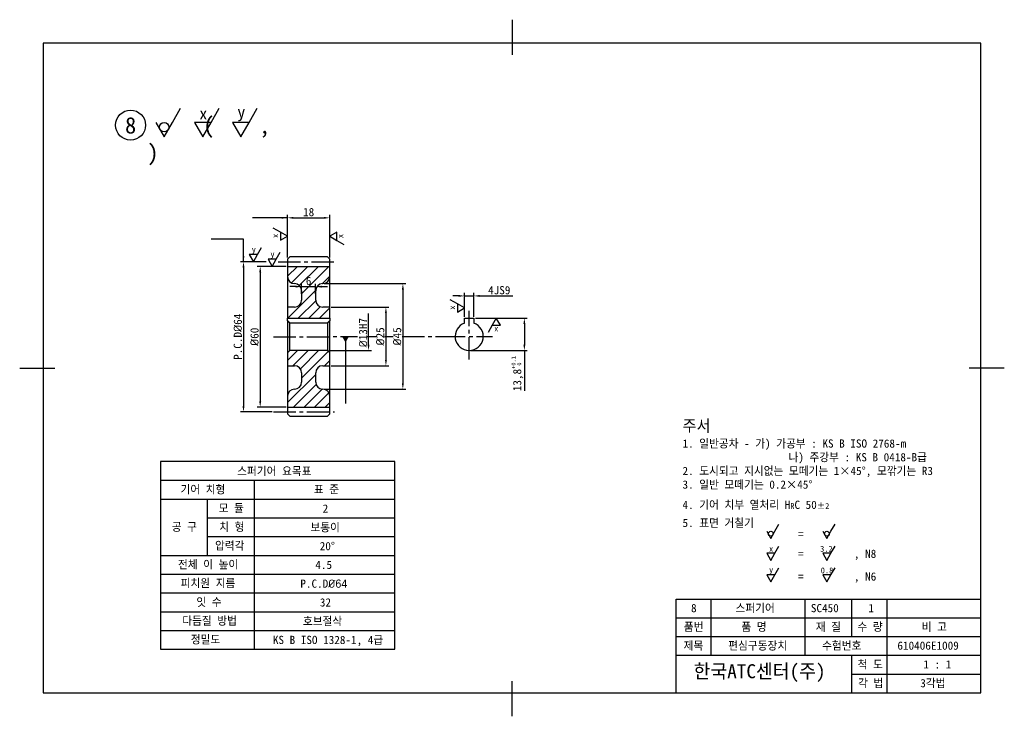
# Model space of a CAD drawing. Header units: millimetres. Extents: x 0 to 420, y 0 to 297.
import ezdxf

# ---------------------------------------------------------------- set-up
doc = ezdxf.new("R2010")
doc.units = ezdxf.units.MM
doc.header["$LTSCALE"] = 0.5
doc.linetypes.add('CENTER2', pattern=[28.575, 19.05, -3.175, 3.175, -3.175])
doc.layers.get('0').update_dxf_attribs({"color": 3})
doc.layers.add('중심선', color=1, linetype='CENTER2')
doc.dimstyles.new('111', dxfattribs={"dimtxt": 3.5, "dimasz": 2.5, "dimexe": 1.25, "dimexo": 0.625, "dimtad": 1, "dimtxsty": 'Standard', "dimcen": 0, "dimclrd": 1, "dimclre": 1, "dimclrt": 2, "dimadec": 0, "dimazin": 0, "dimtfac": 1, "dimtmove": 0, "dimatfit": 3, "dimldrblk": 'DATUMFILLED', "dimfxl": 1, "dimarcsym": 0})
doc.dimstyles.new('ISO-25', dxfattribs={"dimtxt": 3.5, "dimasz": 2.5, "dimexe": 1.25, "dimexo": 0.625, "dimtad": 1, "dimtxsty": 'Standard', "dimcen": 0, "dimclrd": 1, "dimclre": 1, "dimclrt": 2, "dimadec": 0, "dimazin": 0, "dimtfac": 1, "dimtmove": 0, "dimatfit": 3, "dimfxl": 1, "dimarcsym": 0})

# ---------------------------------------------------------------- blocks, each defined once
blk = doc.blocks.new('*D7')
at = {"color": 1, "lineweight": -2, "transparency": 16777216}
for p, q in [((114.25, 195.58), (114.25, 213.78)), ((116.75, 212.53), (129.75, 212.53)), ((132.25, 195.58), (132.25, 213.78))]:
    blk.add_line(p, q, dxfattribs=at)
at = {"color": 1, "transparency": 16777216}
for points in [[(116.75, 212.94), (116.75, 212.11), (114.25, 212.53)], [(129.75, 212.94), (129.75, 212.11), (132.25, 212.53)]]:
    blk.add_solid(points, dxfattribs=at)
at = {"layer": 'Defpoints', "color": 0, "transparency": 16777216}
for p in [(132.25, 212.53), (114.25, 194.96), (132.25, 194.96)]:
    blk.add_point(p, dxfattribs=at)
at = {"color": 2, "transparency": 16777216, "insert": (123.25, 214.95), "char_height": 3.5, "attachment_point": 5}
blk.add_mtext('18', dxfattribs=at)
blk = doc.blocks.new('*D8')
at = {"color": 1, "lineweight": -2, "transparency": 16777216}
for p, q in [((132.88, 174.46), (157.47, 174.46)), ((156.22, 171.96), (156.22, 151.96)), ((132.88, 149.46), (157.47, 149.46))]:
    blk.add_line(p, q, dxfattribs=at)
at = {"color": 1, "transparency": 16777216}
for points in [[(155.81, 171.96), (156.64, 171.96), (156.22, 174.46)], [(155.81, 151.96), (156.64, 151.96), (156.22, 149.46)]]:
    blk.add_solid(points, dxfattribs=at)
at = {"layer": 'Defpoints', "color": 0, "transparency": 16777216}
for p in [(132.25, 174.46), (132.25, 149.46), (156.22, 149.46)]:
    blk.add_point(p, dxfattribs=at)
at = {"color": 2, "transparency": 16777216, "insert": (153.8, 161.96), "char_height": 3.5, "attachment_point": 5, "rotation": 90}
blk.add_mtext('{\\fISOCPEUR|b0|i0|c129|p34;%%C}25', dxfattribs=at)
blk = doc.blocks.new('*D9')
at = {"color": 1, "lineweight": -2, "transparency": 16777216}
for p, q in [((129.88, 184.46), (164.7, 184.46)), ((163.45, 181.96), (163.45, 141.96)), ((129.88, 139.46), (164.7, 139.46))]:
    blk.add_line(p, q, dxfattribs=at)
at = {"color": 1, "transparency": 16777216}
for points in [[(163.03, 181.96), (163.87, 181.96), (163.45, 184.46)], [(163.03, 141.96), (163.87, 141.96), (163.45, 139.46)]]:
    blk.add_solid(points, dxfattribs=at)
at = {"layer": 'Defpoints', "color": 0, "transparency": 16777216}
for p in [(129.25, 184.46), (129.25, 139.46), (163.45, 139.46)]:
    blk.add_point(p, dxfattribs=at)
at = {"color": 2, "transparency": 16777216, "insert": (161.03, 161.96), "char_height": 3.5, "attachment_point": 5, "rotation": 90}
blk.add_mtext('{\\fISOCPEUR|b0|i0|c129|p34;%%C}45', dxfattribs=at)
blk = doc.blocks.new('*D10')
at = {"color": 1, "lineweight": -2, "transparency": 16777216}
for p, q in [((105.13, 193.81), (94.22, 193.81)), ((95.47, 191.31), (95.47, 132.31)), ((107.64, 129.81), (94.22, 129.81))]:
    blk.add_line(p, q, dxfattribs=at)
at = {"color": 1, "transparency": 16777216}
for points in [[(95.05, 191.31), (95.89, 191.31), (95.47, 193.81)], [(95.05, 132.31), (95.89, 132.31), (95.47, 129.81)]]:
    blk.add_solid(points, dxfattribs=at)
at = {"layer": 'Defpoints', "color": 0, "transparency": 16777216}
for p in [(105.75, 193.81), (95.47, 129.81), (108.27, 129.81)]:
    blk.add_point(p, dxfattribs=at)
at = {"color": 2, "transparency": 16777216, "insert": (93.05, 161.81), "char_height": 3.5, "attachment_point": 5, "rotation": 90}
blk.add_mtext('P.C.D{\\fISOCPEUR|b0|i0|c129|p34;%%C}64', dxfattribs=at)
blk = doc.blocks.new('*D11')
at = {"color": 1, "lineweight": -2, "transparency": 16777216}
for p, q in [((117.75, 183.19), (115.25, 183.19)), ((120.25, 180.08), (120.25, 184.44)), ((120.25, 183.19), (126.25, 183.19)), ((126.25, 180.08), (126.25, 184.44)), ((128.75, 183.19), (131.25, 183.19))]:
    blk.add_line(p, q, dxfattribs=at)
at = {"color": 1, "transparency": 16777216}
for points in [[(117.75, 183.6), (117.75, 182.77), (120.25, 183.19)], [(128.75, 183.6), (128.75, 182.77), (126.25, 183.19)]]:
    blk.add_solid(points, dxfattribs=at)
at = {"layer": 'Defpoints', "color": 0, "transparency": 16777216}
for p in [(126.25, 183.19), (120.25, 179.46), (126.25, 179.46)]:
    blk.add_point(p, dxfattribs=at)
at = {"color": 2, "transparency": 16777216, "insert": (123.25, 185.61), "char_height": 3.5, "attachment_point": 5}
blk.add_mtext('6', dxfattribs=at)
blk = doc.blocks.new('*D12')
at = {"color": 1, "lineweight": -2, "transparency": 16777216}
for p, q in [((187.23, 179.23), (184.73, 179.23)), ((189.73, 170.38), (189.73, 180.48)), ((189.73, 179.23), (193.73, 179.23)), ((193.73, 170.38), (193.73, 180.48)), ((196.23, 179.23), (210.4, 179.23))]:
    blk.add_line(p, q, dxfattribs=at)
at = {"color": 1, "transparency": 16777216}
for points in [[(187.23, 179.65), (187.23, 178.81), (189.73, 179.23)], [(196.23, 179.65), (196.23, 178.81), (193.73, 179.23)]]:
    blk.add_solid(points, dxfattribs=at)
at = {"layer": 'Defpoints', "color": 0, "transparency": 16777216}
for p in [(193.73, 179.23), (189.73, 169.76), (193.73, 169.76)]:
    blk.add_point(p, dxfattribs=at)
at = {"color": 2, "transparency": 16777216, "insert": (204.57, 181.65), "char_height": 3.5, "attachment_point": 5}
blk.add_mtext('4JS9', dxfattribs=at)
blk = doc.blocks.new('*D13')
at = {"color": 1, "lineweight": -2, "transparency": 16777216}
for p, q in [((194.36, 169.76), (216.53, 169.76)), ((215.28, 167.26), (215.28, 158.46)), ((192.36, 155.96), (216.53, 155.96)), ((215.28, 155.96), (215.28, 138.74))]:
    blk.add_line(p, q, dxfattribs=at)
at = {"color": 1, "transparency": 16777216}
for points in [[(214.86, 167.26), (215.69, 167.26), (215.28, 169.76)], [(214.86, 158.46), (215.69, 158.46), (215.28, 155.96)]]:
    blk.add_solid(points, dxfattribs=at)
at = {"layer": 'Defpoints', "color": 0, "transparency": 16777216}
for p in [(193.73, 169.76), (191.73, 155.96), (215.28, 155.96)]:
    blk.add_point(p, dxfattribs=at)
at = {"color": 2, "transparency": 16777216, "insert": (212.31, 146.1), "char_height": 3.5, "attachment_point": 5, "rotation": 90}
blk.add_mtext('13,8{\\H0.5x;\\C1;\\S+0.1^  0;}', dxfattribs=at)
blk = doc.blocks.new('*D14')
at = {"color": 1, "lineweight": -2, "transparency": 16777216}
for p, q in [((113.63, 191.81), (101.35, 191.81)), ((102.6, 189.31), (102.6, 134.31)), ((113.63, 131.81), (101.35, 131.81))]:
    blk.add_line(p, q, dxfattribs=at)
at = {"color": 1, "transparency": 16777216}
for points in [[(102.18, 189.31), (103.02, 189.31), (102.6, 191.81)], [(102.18, 134.31), (103.02, 134.31), (102.6, 131.81)]]:
    blk.add_solid(points, dxfattribs=at)
at = {"layer": 'Defpoints', "color": 0, "transparency": 16777216}
for p in [(114.25, 191.81), (102.6, 131.81), (114.25, 131.81)]:
    blk.add_point(p, dxfattribs=at)
at = {"color": 2, "transparency": 16777216, "insert": (100.18, 161.81), "char_height": 3.5, "attachment_point": 5, "rotation": 90}
blk.add_mtext('{\\fISOCPEUR|b0|i0|c129|p34;%%C}60', dxfattribs=at)
blk = doc.blocks.new('_DatumFilled')
at = {"color": 0, "linetype": 'ByBlock'}
blk.add_solid([(0, 0.58), (-1, 0), (0, -0.58)], dxfattribs=at)

msp = doc.modelspace()

# ---------------------------------------------------------------- hatches: boundary and pattern name
h = msp.add_hatch()
h.set_pattern_fill('ANSI31', color=1)
h.set_pattern_definition([(45, (-7.254, 16.7194), (-2.245064, 2.245064), [])])
h.paths.add_polyline_path([(114.253, 191.811), (114.253, 187.457, 0.4142136), (117.253, 184.457, -0.4142136), (120.253, 181.457), (120.253, 177.457, -0.4142136), (117.253, 174.457), (114.253, 174.457), (114.253, 169.757), (132.253, 169.757), (132.253, 174.457), (129.253, 174.457, -0.4142136), (126.253, 177.457), (126.253, 181.457, -0.4142136), (129.253, 184.457, 0.4142136), (132.253, 187.457), (132.253, 191.811)])
h.paths.add_polyline_path([(115.253, 155.957), (114.253, 154.957), (114.253, 149.457), (117.253, 149.457, -0.4142136), (120.253, 146.457), (120.253, 142.457, -0.4142136), (117.253, 139.457, 0.4142136), (114.253, 136.457), (114.253, 131.811), (132.253, 131.811), (132.253, 136.457, 0.4142136), (129.253, 139.457, -0.4142136), (126.253, 142.457), (126.253, 146.457, -0.4142136), (129.253, 149.457), (132.253, 149.457), (132.253, 154.957), (131.253, 155.957)])

# ---------------------------------------------------------------- linework, layer by layer
for p, q in [((210, 297), (210, 282)), ((115.253, 195.957), (114.253, 194.957)), ((114.253, 194.957), (114.253, 187.457)), ((131.253, 195.957), (115.253, 195.957)), ((132.253, 194.957), (131.253, 195.957)), ((132.253, 187.457), (132.253, 194.957)), ((114.253, 191.811), (132.253, 191.811)), ((114.253, 187.457), (114.253, 174.457)), ((132.253, 174.457), (132.253, 187.457)), ((120.253, 181.457), (120.253, 177.457)), ((126.253, 177.457), (126.253, 181.457)), ((117.253, 174.457), (114.253, 174.457)), ((114.253, 174.457), (114.253, 169.757)), ((132.253, 174.457), (129.253, 174.457)), ((132.253, 169.757), (132.253, 174.457)), ((114.253, 169.757), (132.253, 169.757)), ((114.253, 168.665), (114.253, 169.757)), ((114.253, 168.665), (114.253, 154.957)), ((132.253, 169.757), (132.253, 168.665)), ((132.253, 154.957), (132.253, 168.665)), ((189.732, 168.665), (189.732, 169.757)), ((189.732, 169.757), (193.732, 169.757)), ((193.732, 169.757), (193.732, 168.665)), ((115.253, 155.957), (115.253, 167.614)), ((131.253, 167.614), (115.253, 167.614)), ((131.253, 167.614), (131.253, 155.957)), ((115.253, 155.957), (114.253, 154.957)), ((131.253, 155.957), (115.253, 155.957)), ((132.253, 154.957), (131.253, 155.957)), ((114.253, 154.957), (114.253, 149.457)), ((132.253, 149.457), (132.253, 154.957)), ((0, 148.5), (15, 148.5)), ((114.253, 149.457), (117.253, 149.457)), ((114.253, 149.457), (114.253, 136.457)), ((129.253, 149.457), (132.253, 149.457)), ((132.253, 136.457), (132.253, 149.457)), ((420, 148.5), (405, 148.5)), ((120.253, 146.457), (120.253, 142.457)), ((126.253, 142.457), (126.253, 146.457)), ((114.253, 136.457), (114.253, 128.957)), ((132.253, 128.957), (132.253, 136.457)), ((114.253, 131.811), (132.253, 131.811)), ((114.253, 128.957), (115.253, 127.957)), ((115.253, 127.957), (131.253, 127.957)), ((131.253, 127.957), (132.253, 128.957)), ((160.009, 108.609), (60.009, 108.609)), ((60.009, 108.609), (60.009, 28.609)), ((160.009, 28.609), (160.009, 108.609)), ((280, 50), (410, 50)), ((280, 10), (280, 50)), ((60.009, 28.609), (160.009, 28.609)), ((210, 0), (210, 15))]:
    msp.add_line(p, q)
at = {"color": 4}
for p, q in [((410, 287), (10, 287)), ((10, 287), (10, 10)), ((410, 10), (410, 287)), ((10, 10), (410, 10))]:
    msp.add_line(p, q, dxfattribs=at)
at = {"color": 3}
for p, q in [((65.13, 253.169), (68.63, 259.232)), ((81.612, 253.169), (85.112, 259.232)), ((97.822, 253.169), (101.322, 259.232)), ((58.13, 253.169), (61.63, 247.107)), ((61.63, 247.107), (65.13, 253.169)), ((81.612, 253.169), (74.612, 253.169)), ((74.612, 253.169), (78.112, 247.107)), ((78.112, 247.107), (81.612, 253.169)), ((97.822, 253.169), (90.822, 253.169)), ((90.822, 253.169), (94.322, 247.107)), ((94.322, 247.107), (97.822, 253.169))]:
    msp.add_line(p, q, dxfattribs=at)
at = {"color": 1}
for p, q in [((111.222, 206.435), (108.191, 208.185)), ((111.222, 206.435), (111.222, 202.935)), ((114.253, 204.685), (111.222, 206.435)), ((135.285, 206.43), (132.253, 204.68)), ((135.285, 202.93), (135.285, 206.43)), ((111.222, 202.935), (114.253, 204.685)), ((132.253, 204.68), (135.285, 202.93)), ((135.285, 202.93), (138.316, 201.18)), ((101.456, 196.842), (103.206, 199.873)), ((109.428, 194.842), (111.178, 197.873)), ((101.456, 196.842), (97.956, 196.842)), ((97.956, 196.842), (99.706, 193.811)), ((99.706, 193.811), (101.456, 196.842)), ((109.428, 194.842), (105.928, 194.842)), ((105.928, 194.842), (107.678, 191.811)), ((107.678, 191.811), (109.428, 194.842)), ((186.701, 175.859), (183.669, 177.609)), ((186.701, 175.859), (186.701, 172.359)), ((189.732, 174.109), (186.701, 175.859)), ((186.701, 172.359), (189.732, 174.109)), ((148.795, 158.457), (148.795, 171.718)), ((203.274, 169.757), (201.524, 166.726)), ((205.024, 166.726), (203.274, 169.757)), ((201.524, 166.726), (199.774, 163.695)), ((201.524, 166.726), (205.024, 166.726)), ((131.878, 155.957), (150.045, 155.957)), ((60.009, 100.609), (160.009, 100.609)), ((100.009, 100.609), (100.009, 28.609)), ((60.009, 92.609), (160.009, 92.609)), ((80.009, 92.609), (80.009, 68.609)), ((80.009, 84.609), (160.009, 84.609)), ((322.139, 78.867), (323.889, 81.898)), ((346.069, 78.867), (347.819, 81.898)), ((80.009, 76.609), (160.009, 76.609)), ((318.639, 78.867), (320.389, 75.836)), ((320.389, 75.836), (322.139, 78.867)), ((342.569, 78.867), (344.319, 75.836)), ((344.319, 75.836), (346.069, 78.867)), ((322.139, 69.508), (323.889, 72.539)), ((346.069, 69.508), (347.819, 72.539)), ((60.009, 68.609), (160.009, 68.609)), ((322.139, 69.508), (318.639, 69.508)), ((318.639, 69.508), (320.389, 66.477)), ((320.389, 66.477), (322.139, 69.508)), ((346.069, 69.508), (342.569, 69.508)), ((342.569, 69.508), (344.319, 66.477)), ((344.319, 66.477), (346.069, 69.508)), ((322.139, 60.3), (323.889, 63.331)), ((346.069, 60.3), (347.819, 63.331)), ((60.009, 60.609), (160.009, 60.609)), ((322.139, 60.3), (318.639, 60.3)), ((318.639, 60.3), (320.389, 57.269)), ((320.389, 57.269), (322.139, 60.3)), ((346.069, 60.3), (342.569, 60.3)), ((342.569, 60.3), (344.319, 57.269)), ((344.319, 57.269), (346.069, 60.3)), ((60.009, 52.609), (160.009, 52.609)), ((295, 26), (295, 50)), ((335, 26), (335, 50)), ((355, 34), (355, 50)), ((370, 10), (370, 50)), ((60.009, 44.609), (160.009, 44.609)), ((280, 42), (410, 42)), ((60.009, 36.609), (160.009, 36.609)), ((280, 34), (410, 34)), ((280, 26), (410, 26)), ((355, 10), (355, 26)), ((355, 18), (410, 18))]:
    msp.add_line(p, q, dxfattribs=at)
msp.add_circle((47.291, 252.048), 6.41)
at = {"color": 3}
msp.add_circle((61.63, 251.149), 2.021, dxfattribs=at)
at = {"color": 1}
for centre in [(320.389, 77.857), (344.319, 77.857)]:
    msp.add_circle(centre, 1.01, dxfattribs=at)
for centre, radius, start, end in [((117.253, 187.457), 3, 180, 270), ((129.253, 187.457), 3, 270, 0), ((117.253, 181.457), 3, 0, 90), ((129.253, 181.457), 3, 90, 180), ((117.253, 177.457), 3, 270, 0), ((129.253, 177.457), 3, 180, 270), ((191.732, 161.957), 6, 109.47122, 70.52878), ((117.253, 146.457), 3, 0, 90), ((129.253, 146.457), 3, 90, 180), ((117.253, 136.457), 3, 90, 180), ((117.253, 142.457), 3, 270, 0), ((129.253, 142.457), 3, 180, 270), ((129.253, 136.457), 3, 0, 90)]:
    msp.add_arc(centre, radius, start, end)
for points, weights in [([(115.253, 167.614), (114.796, 168.099), (114.253, 168.665)], [1.125, 1.06414587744, 1]), ([(132.253, 168.665), (131.711, 168.099), (131.253, 167.614)], [1, 1.06414587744, 1.125]), ([(189.732, 167.614), (189.732, 168.099), (189.732, 168.665)], [1.125, 1.06414587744, 1]), ([(193.732, 168.665), (193.732, 168.099), (193.732, 167.614)], [1, 1.06414587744, 1.125])]:
    msp.add_rational_spline(points, weights, degree=2)
msp.add_solid([(148.379, 158.457), (149.212, 158.457), (148.795, 155.957)], dxfattribs=at)
at = {"layer": '중심선'}
for p, q in [((110.217, 193.811), (135.564, 193.811)), ((191.732, 152.055), (191.732, 172.808)), ((108.266, 161.811), (144.075, 161.883)), ((148.284, 161.892), (152.178, 161.9)), ((155.814, 161.907), (159.246, 161.914)), ((163.091, 161.922), (180.555, 161.957)), ((180.555, 161.957), (201.733, 161.957)), ((108.266, 129.811), (134.305, 129.811))]:
    msp.add_line(p, q, dxfattribs=at)

# ---------------------------------------------------------------- texts
at = {"attachment_point": 1}
for s, width, insert, char_height in [('8      (    ,    )', 67.94554, (44.939, 255.472), 7), ('주서\\P{\\H0.7x;\\C2;1. 일반공차 - 가) 가공부 : KS B ISO 2768-m^J                   나) 주강부 : KS B 0418-B급\\P2. 도시되고 지시없는 모떼기는 1×45%%D, 모깎기는 R3^J3. 일반 모떼기는 0.2×45%%D}', 119.58096, (282.731, 126.383), 5), ('\\pi4.94908;{\\C2;스퍼기어 요목표}', 44.01733, (87.835, 106.295), 3.5), ('\\pi0.66713;{\\C2;기어 치형}', 20.6798, (67.938, 98.496), 3.5), ('{\\C2;표 준}', 57.96088, (125.479, 98.513), 3.5), ('\\pi5.20874;{\\C2;모 듈}', 20.6798, (79.654, 90.513), 3.5), ('{\\C2;2}', 57.96088, (129.213, 90.312), 3.5), ('{\\H0.7x;\\C2;4. 기어 치부 열처리 H\\H0.71429x;\\C1;R\\H1.4x;\\C2;C 50\\H0.71429x;\\C1;%%P2}', 119.58096, (282.731, 91.921), 5), ('{\\H0.7x;\\C2;5. 표면 거칠기}', 119.58096, (282.731, 84.21), 5), ('\\pi5.21107;{\\C2;공 구}', 20.6798, (59.654, 82.513), 3.5), ('\\pi5.45575;{\\C2;치 형}', 20.6798, (79.654, 82.513), 3.5), ('{\\C2;보통이}', 57.96088, (124.022, 82.312), 3.5), ('{\\C2;=}', 53.06517, (332.041, 79.435), 3.5), ('\\pi3.67545;{\\C2;압력각}', 20.6798, (79.654, 74.513), 3.5), ('{\\C2;20%%D}', 57.96088, (127.971, 74.312), 3.5), ('{\\C2;=         , N8 }', 53.06517, (332.041, 71.058), 3.5), ('\\pi5.5228;{\\C2;전체 이 높이}', 36.6874, (61.999, 66.513), 3.5), ('{\\C2;4.5}', 57.96088, (126.1, 66.312), 3.5), ('\\pi0.08118;{\\C2;피치원 지름}', 24.74158, (68.581, 58.513), 3.5), ('{\\C2;=         , N6  }', 53.06517, (332.041, 61.349), 3.5), ('{\\C2;P.C.D\\fISOCPEUR|b0|i0|c129|p34;%%C\\fGulim|b0|i0|c129|p50;64}', 57.96088, (119.716, 58.312), 3.5), ('\\pi5.28797;{\\C2;잇 수}', 20.6798, (70.074, 50.513), 3.5), ('{\\C2;32}', 57.96088, (128.039, 50.312), 3.5), ('\\pi6.37217;{\\C2;8}', 15, (280, 47.887), 3.5), ('\\pi2.30048;{\\C2;스퍼기어}', 22.36661, (303.051, 47.887), 3.5), ('\\pi0.44407;{\\C2;SC450}', 15, (337.036, 47.887), 3.5), ('\\pi7.03862;{\\C2;1}', 15, (355, 47.887), 3.5), ('\\pi1.13606;{\\C2;다듬질 방법}', 26.18956, (68.208, 42.513), 3.5), ('{\\C2;호브절삭}', 57.96088, (120.822, 42.312), 3.5), ('\\pi3.31957;{\\C2;품번}', 15, (280, 39.887), 3.5), ('\\pi2.57856;{\\C2;품 명}', 15, (305.257, 39.887), 3.5), ('\\pi2.56225;{\\C2;재 질}', 15, (337.036, 39.887), 3.5), ('\\pi2.34554;{\\C2;수 량}', 15, (355, 39.887), 3.5), ('\\pi2.47603;{\\C2;비 고}', 15, (382.307, 39.887), 3.5), ('\\pi3.65914;{\\C2;정밀도}', 20.6798, (69.328, 34.513), 3.5), ('{\\C2;KS B ISO 1328-1, 4급}', 57.96088, (107.999, 34.312), 3.5), ('\\pi3.19374;{\\C2;제목}', 15, (280, 31.887), 3.5), ('\\pi1.50119;{\\C2;편심구동장치}', 30.31729, (300.737, 31.887), 3.5), ('\\pi3.20496;{\\C2;수험번호}', 24.62297, (339.08, 31.887), 3.5), ('\\pi-7.40646;{\\C2;610406E1009}', 15, (381.805, 31.887), 3.5), ('\\pi0.65773;{\\C2;한국ATC센터(주)}', 62.57779, (286.796, 22.214), 6), ('\\pi2.42011;{\\C2;척 도}', 15, (355, 23.887), 3.5), ('\\pi3.28229;{\\C2;1 : 1}', 15, (382.215, 23.887), 3.5), ('\\pi2.62051;{\\C2;각 법}', 15, (355, 15.887), 3.5), ('\\pi1.94241;{\\C2;3각법}', 15, (382.215, 15.887), 3.5)]:
    msp.add_mtext_dynamic_manual_height_columns(s, width=width, gutter_width=12.5, heights=[0], dxfattribs=dict(at, insert=insert, char_height=char_height))
at = {"color": 3, "char_height": 5, "attachment_point": 1}
for s, insert in [('x', (76.624, 259.502)), ('y', (92.834, 260.16))]:
    msp.add_mtext_dynamic_manual_height_columns(s, width=2.77795, gutter_width=12.5, heights=[0], dxfattribs=dict(at, insert=insert))
at = {"color": 1, "char_height": 2.5, "attachment_point": 1, "rotation": 90}
for insert in [(107.727, 203.941), (135.484, 203.843), (183.205, 173.365)]:
    msp.add_mtext_dynamic_manual_height_columns('x', width=2.77795, gutter_width=12.5, heights=[0], dxfattribs=dict(at, insert=insert))
at = {"color": 1, "char_height": 2.5, "attachment_point": 1}
for s, insert in [('y', (98.962, 200.337)), ('y', (106.934, 198.337)), ('x', (202.399, 166.597)), ('{\\C1;x}', (319.645, 72.674)), ('3.2', (341.448, 72.674)), ('y', (319.645, 63.795)), ('0.8', (341.682, 63.444))]:
    msp.add_mtext_dynamic_manual_height_columns(s, width=2.77795, gutter_width=12.5, heights=[0], dxfattribs=dict(at, insert=insert))
at = {"color": 2, "insert": (146.485, 163.566), "char_height": 3.5, "attachment_point": 5, "rotation": 90}
msp.add_mtext('{\\fISOCPEUR|b0|i0|c129|p34;%%C}13H7', dxfattribs=at)

# ---------------------------------------------------------------- dimensions: what is measured, and where the dimension line sits
dim = msp.add_linear_dim(base=(132.253, 212.528), p1=(114.253, 194.957), p2=(132.253, 194.957), dimstyle='ISO-25')
dim.commit()
dim.dimension.update_dxf_attribs({"geometry": '*D7', "text_midpoint": (123.253, 214.952)})
for base, p1, p2, text, picture, middle in [((95.47, 129.811), (105.755, 193.811), (108.266, 129.811), 'P.C.D{\\fISOCPEUR|b0|i0|c129|p34;%%C}<>', '*D10', (95.47, 161.811)), ((215.278, 155.957), (193.732, 169.757), (191.732, 155.957), '<>{\\H0.5x;\\C1;\\S+0.1^  0;}', '*D13', (215.278, 146.097))]:
    dim = msp.add_linear_dim(base=base, p1=p1, p2=p2, angle=90, text=text, dimstyle='ISO-25')
    dim.commit()
    dim.dimension.update_dxf_attribs({"geometry": picture, "text_midpoint": middle, "dimtype": 160})
for base, p1, p2, picture, middle in [((102.601, 131.811), (114.253, 191.811), (114.253, 131.811), '*D14', (100.182, 161.811)), ((163.451, 139.457), (129.253, 184.457), (129.253, 139.457), '*D9', (161.029, 161.957)), ((156.223, 149.457), (132.253, 174.457), (132.253, 149.457), '*D8', (153.804, 161.957))]:
    dim = msp.add_linear_dim(base=base, p1=p1, p2=p2, angle=90, text='{\\fISOCPEUR|b0|i0|c129|p34;%%C}<>', dimstyle='ISO-25')
    dim.commit()
    dim.dimension.update_dxf_attribs({"geometry": picture, "text_midpoint": middle})
dim = msp.add_linear_dim(base=(126.253, 183.186), p1=(120.253, 179.457), p2=(126.253, 179.457), dimstyle='ISO-25')
dim.commit()
dim.dimension.update_dxf_attribs({"geometry": '*D11', "text_midpoint": (123.253, 183.186), "dimtype": 160})
dim = msp.add_linear_dim(base=(193.732, 179.232), p1=(189.732, 169.757), p2=(193.732, 169.757), text='<>JS9', dimstyle='ISO-25')
dim.commit()
dim.dimension.update_dxf_attribs({"geometry": '*D12', "text_midpoint": (204.567, 179.232), "dimtype": 160})

# ---------------------------------------------------------------- leaders
for points, dimstyle in [([(114.253, 212.528), (99.377, 212.528)], 'ISO-25'), ([(95.47, 193.811), (95.47, 203.469), (81.677, 203.469)], 'ISO-25'), ([(138.981, 161.873), (138.981, 133.423)], '111')]:
    msp.add_leader(points, dimstyle=dimstyle, override={"dimgap": 0.625, "dimtad": 0})

doc.saveas('drawing.dxf')
